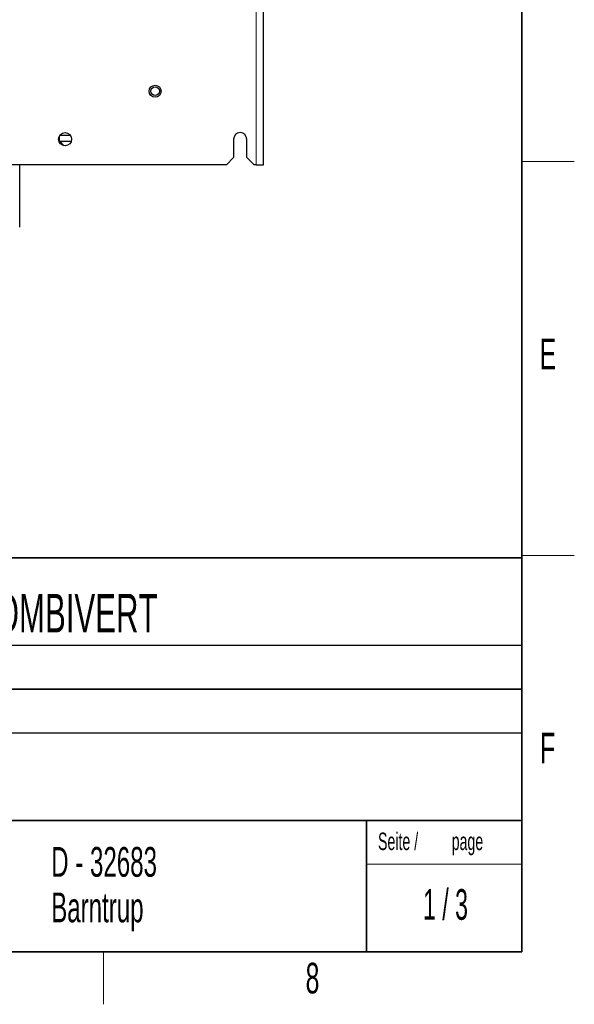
# Model space of a CAD drawing. Header units: millimetres. Extents: x 5 to 418, y 2 to 292.
# Tile 65 of 74: x 351 to 414, y 6 to 118. Entities that reach past the tile are written whole.
import ezdxf

# ---------------------------------------------------------------- set-up
doc = ezdxf.new("R2010")
doc.units = ezdxf.units.MM
doc.layers.add('SLD-0', color=7, linetype='Continuous')
doc.styles.add('SLDTEXTSTYLE0', font='TXT', dxfattribs={"width": 0.605})
doc.styles.add('SLDTEXTSTYLE1', font='TXT', dxfattribs={"width": 0.563})

msp = doc.modelspace()

# ---------------------------------------------------------------- linework, layer by layer
at = {"color": 7, "linetype": 'Continuous', "lineweight": 18}
for p, q in [((377.6782, 247.7002), (377.6782, 101.8669)), ((355.1906, 105.1501), (355.1906, 104.5909))]:
    msp.add_line(p, q, dxfattribs=at)
at = {"color": 7, "linetype": 'Continuous', "lineweight": 25}
for p, q in [((378.5115, 101.8711), (378.5115, 247.6961)), ((355.1022, 104.6792), (355.1906, 104.5909)), ((355.249, 105.239), (356.4408, 105.239)), ((375.0949, 104.7836), (375.0949, 102.7002)), ((376.5949, 102.7002), (376.5949, 104.7836)), ((355.1334, 104.5464), (355.2289, 104.5464)), ((355.2289, 104.5464), (355.2307, 104.5507)), ((355.2289, 104.5464), (355.7334, 104.0419)), ((355.2307, 104.5507), (356.5578, 104.5507)), ((355.2307, 104.5507), (355.7406, 104.0409)), ((374.2615, 101.8669), (375.0949, 102.7002)), ((376.5949, 102.7002), (377.4282, 101.8669)), ((374.2615, 101.8669), (317.4282, 101.8669)), ((350.6615, 94.7282), (350.6615, 101.8669)), ((377.6782, 101.8669), (377.4282, 101.8669)), ((377.6782, 101.8669), (378.5074, 101.8669)), ((378.5074, 101.8669), (378.5115, 101.8711))]:
    msp.add_line(p, q, dxfattribs=at)
for centre, radius in [((366.1282, 110.2669), 0.6833), ((366.1282, 110.2669), 0.5), ((355.8449, 104.7836), 0.75)]:
    msp.add_circle(centre, radius, dxfattribs=at)
msp.add_arc((375.8449, 104.7836), 0.75, 0, 180, dxfattribs=at)
for centre, start_param, end_param in [((357.1902, 104.5915), 3.15904595, 4.39193888), ((357.1902, 105.1983), 1.95153436, 2.95690607)]:
    msp.add_ellipse(centre, major_axis=(2, 0), ratio=0.01745506, start_param=start_param, end_param=end_param, dxfattribs=at)
at = {"layer": 'SLD-0', "lineweight": 35}
for p, q in [((408, 12), (408, 282.5)), ((135, 57), (408, 57)), ((408, 57), (408, 12)), ((408, 42), (288, 42)), ((288, 27), (408, 27)), ((26, 12), (408, 12)), ((135, 12), (408, 12))]:
    msp.add_line(p, q, dxfattribs=at)
at = {"layer": 'SLD-0', "lineweight": 18}
for p, q in [((408, 102.25), (414, 102.25)), ((408, 57.25), (414, 57.25)), ((360.25, 6), (360.25, 12))]:
    msp.add_line(p, q, dxfattribs=at)
at = {"layer": 'SLD-0'}
for p, q in [((328, 47), (408, 47)), ((288, 37), (408, 37))]:
    msp.add_line(p, q, dxfattribs=at)
at = {"layer": 'SLD-0', "color": 7, "linetype": 'Continuous', "lineweight": 35}
msp.add_line((390.2572, 27), (390.2572, 12), dxfattribs=at)
at = {"layer": 'SLD-0', "color": 7, "linetype": 'Continuous', "lineweight": 18}
msp.add_line((390.2572, 22), (408, 22), dxfattribs=at)

# ---------------------------------------------------------------- texts
at = {"layer": 'SLD-0'}
for s, insert, char_height, attachment_point, style in [('E', (410.9816, 82.0011), 3.5, 2, 'SLDTEXTSTYLE0'), ('F6-8 TR5 COMBIVERT', (329.222, 52.8644), 4.4, 1, 'SLDTEXTSTYLE0'), ('Material-Nr. / Material No.', (329.7169, 40.4794), 2, 1, 'SLDTEXTSTYLE0'), ('F', (410.9536, 37.0011), 3.5, 2, 'SLDTEXTSTYLE0'), ('Seite /', (391.5827, 25.6111), 2, 1, 'SLDTEXTSTYLE0'), ('page', (399.9963, 25.6114), 2, 1, 'SLDTEXTSTYLE0'), ('D - 32683', (354.2592, 23.9657), 3.4, 1, 'SLDTEXTSTYLE0'), ('1 / 3', (399.2921, 19.1524), 3.5, 2, 'SLDTEXTSTYLE1'), ('Barntrup', (354.2592, 18.7657), 3.4, 1, 'SLDTEXTSTYLE0'), ('8', (384.1027, 10.743), 3.5, 2, 'SLDTEXTSTYLE0')]:
    msp.add_mtext(s, dxfattribs=dict(at, insert=insert, char_height=char_height, attachment_point=attachment_point, style=style))

doc.saveas('drawing.dxf')
